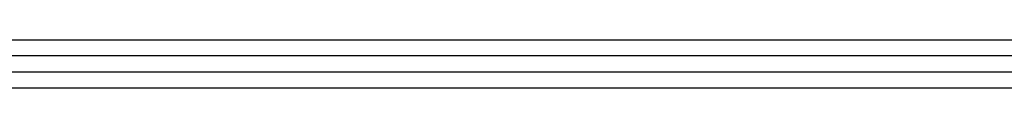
# Model space of a CAD drawing. Header units: millimetres. Extents: x 5 to 418, y 2 to 292.
# Tile 3 of 7: x 302.218 to 312.393, y 85.396 to 85.896. Entities that reach past the tile are written whole.
import ezdxf

# ---------------------------------------------------------------- set-up
doc = ezdxf.new("R2010")
doc.units = ezdxf.units.MM

msp = doc.modelspace()

# ---------------------------------------------------------------- linework, layer by layer
at = {"color": 7, "linetype": 'Continuous', "lineweight": 25}
for p, q in [((229.8989982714, 85.8959608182), (354.4989982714, 85.8959608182)), ((354.4989982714, 85.7292941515), (229.8989982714, 85.7292941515)), ((354.4473316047, 85.5626274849), (229.9473316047, 85.5626274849)), ((354.4473316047, 85.3959608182), (229.9473316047, 85.3959608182))]:
    msp.add_line(p, q, dxfattribs=at)

doc.saveas('drawing.dxf')
